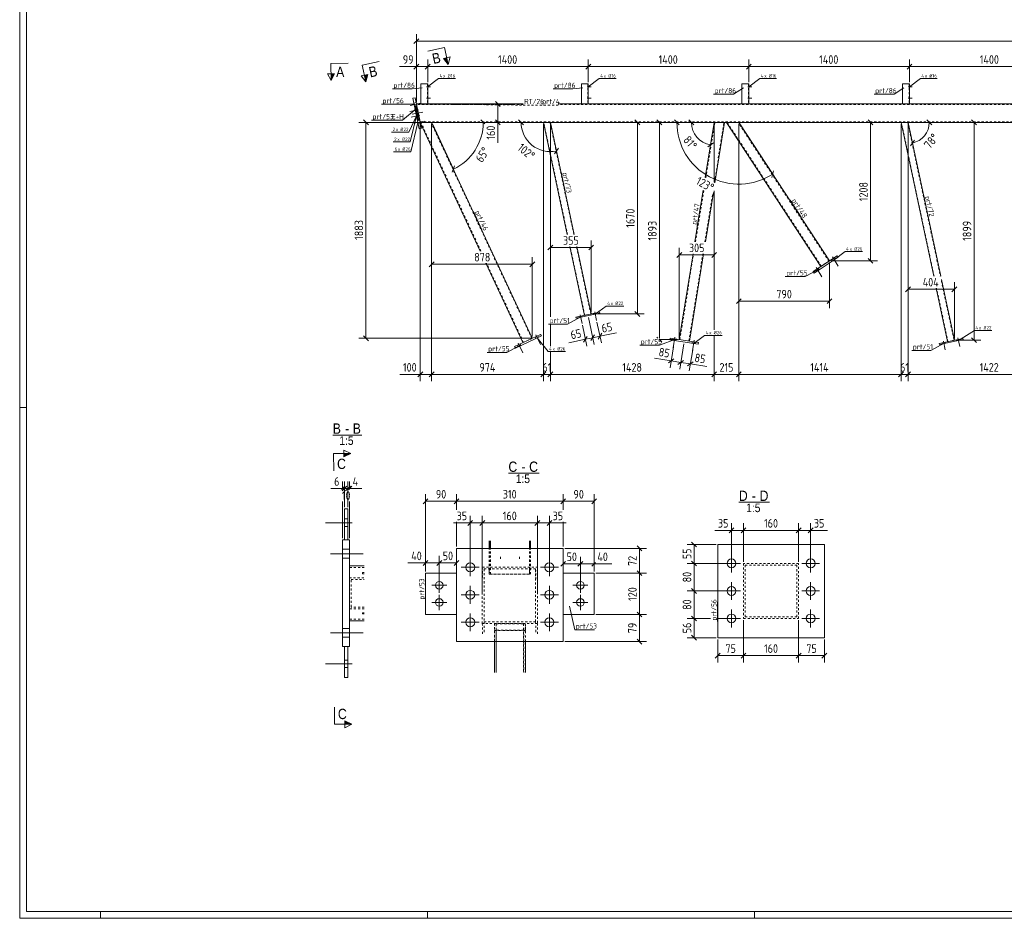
# Model space of a CAD drawing. Header units: millimetres. Extents: x 1 to 1188, y 1 to 840.
# Tile 1 of 6: x 1 to 573, y 1 to 523. Entities that reach past the tile are written whole.
import ezdxf

# ---------------------------------------------------------------- set-up
doc = ezdxf.new("R2010")
doc.units = ezdxf.units.MM
doc.header["$LTSCALE"] = 0.6
doc.linetypes.add('XKITLINE00', pattern=[0])
doc.linetypes.add('XKITLINE02', pattern=[4, 2, -2])
for name, color, linetype, lineweight in [('Bolt', 7, 'Continuous', 0), ('BoltMark', 3, 'Continuous', 0), ('DrawingSheet', 5, 'Continuous', 0), ('OtherObjectType', 1, 'Continuous', 0), ('Part', 2, 'Continuous', 0), ('PartMark', 3, 'Continuous', 0), ('Section', 6, 'Continuous', 0), ('Z-DIMENSIONS', 1, 'Continuous', 0)]:
    doc.layers.add(name, color=color, linetype=linetype, lineweight=lineweight)
doc.styles.add('ARIAL', font='ARIAL.TTF')
doc.styles.add('ISOCPEUR', font='ISOCPEUR.TTF')

msp = doc.modelspace()

# ---------------------------------------------------------------- hatches: boundary and pattern name
at = {"layer": 'Section'}
for points in [[(249.22, 501.23), (250.05, 497.32), (247.26, 500.82)], [(183.91, 491.93), (181.95, 487.91), (181.91, 491.91)], [(203.31, 491.47), (202.18, 487.15), (201.35, 491.06)], [(189.46, 271.16), (193.46, 271.17), (189.47, 269.16)], [(189.95, 115.79), (193.96, 113.81), (189.96, 113.79)]]:
    msp.add_hatch(color=6, dxfattribs=at).paths.add_polyline_path(points, flags=17)

# ---------------------------------------------------------------- linework, layer by layer
at = {"layer": 'Bolt', "color": 3, "linetype": 'XKITLINE00', "lineweight": 0}
for p, q in [((237.45, 484.32), (239.82, 484.32)), ((237.45, 484.32), (239.82, 484.32)), ((237.95, 484.85), (238.15, 484.85)), ((237.95, 484.85), (238.15, 484.85)), ((237.95, 483.79), (238.15, 483.79)), ((237.95, 483.79), (238.15, 483.79)), ((330.79, 484.32), (333.15, 484.32)), ((330.79, 484.32), (333.15, 484.32)), ((331.29, 484.85), (331.49, 484.85)), ((331.29, 484.85), (331.49, 484.85)), ((331.29, 483.79), (331.49, 483.79)), ((331.29, 483.79), (331.49, 483.79)), ((424.12, 484.32), (426.49, 484.32)), ((424.12, 484.32), (426.49, 484.32)), ((424.62, 484.85), (424.82, 484.85)), ((424.62, 484.85), (424.82, 484.85)), ((424.62, 483.79), (424.82, 483.79)), ((424.62, 483.79), (424.82, 483.79)), ((517.45, 484.32), (519.82, 484.32)), ((517.45, 484.32), (519.82, 484.32)), ((517.95, 484.85), (518.15, 484.85)), ((517.95, 484.85), (518.15, 484.85)), ((517.95, 483.79), (518.15, 483.79)), ((517.95, 483.79), (518.15, 483.79)), ((230.07, 474.88), (231.37, 475.15)), ((230.07, 474.88), (231.37, 475.15)), ((237.45, 477.65), (239.82, 477.65)), ((237.45, 477.65), (239.82, 477.65)), ((237.95, 478.19), (238.15, 478.19)), ((237.95, 478.19), (238.15, 478.19)), ((237.95, 477.12), (238.15, 477.12)), ((237.95, 477.12), (238.15, 477.12)), ((330.79, 477.65), (333.15, 477.65)), ((330.79, 477.65), (333.15, 477.65)), ((331.29, 478.19), (331.49, 478.19)), ((331.29, 478.19), (331.49, 478.19)), ((331.29, 477.12), (331.49, 477.12)), ((331.29, 477.12), (331.49, 477.12)), ((424.12, 477.65), (426.49, 477.65)), ((424.12, 477.65), (426.49, 477.65)), ((424.62, 478.19), (424.82, 478.19)), ((424.62, 478.19), (424.82, 478.19)), ((424.62, 477.12), (424.82, 477.12)), ((424.62, 477.12), (424.82, 477.12)), ((517.45, 477.65), (519.82, 477.65)), ((517.45, 477.65), (519.82, 477.65)), ((517.95, 478.19), (518.15, 478.19)), ((517.95, 478.19), (518.15, 478.19)), ((517.95, 477.12), (518.15, 477.12)), ((517.95, 477.12), (518.15, 477.12)), ((232.83, 471.02), (227.78, 469.94)), ((232.83, 471.02), (227.78, 469.94)), ((227.97, 473.54), (234.16, 474.86)), ((227.97, 473.54), (234.16, 474.86)), ((229.08, 468.33), (235.27, 469.64)), ((229.08, 468.33), (235.27, 469.64)), ((230.43, 473.18), (231.73, 473.46)), ((230.43, 473.18), (231.73, 473.46)), ((231.18, 469.66), (232.48, 469.94)), ((231.18, 469.66), (232.48, 469.94)), ((231.86, 471.56), (231.21, 471.42)), ((231.86, 471.56), (231.21, 471.42)), ((232.17, 470.12), (231.52, 469.99)), ((232.17, 470.12), (231.52, 469.99)), ((233.52, 467.75), (228.47, 466.68)), ((233.52, 467.75), (228.47, 466.68)), ((230.19, 463.11), (236.38, 464.43)), ((230.19, 463.11), (236.38, 464.43)), ((231.54, 467.96), (232.84, 468.24)), ((231.54, 467.96), (232.84, 468.24)), ((232.56, 468.3), (231.9, 468.16)), ((232.56, 468.3), (231.9, 468.16)), ((232.86, 466.86), (232.21, 466.73)), ((232.86, 466.86), (232.21, 466.73)), ((232.29, 464.44), (233.59, 464.72)), ((232.29, 464.44), (233.59, 464.72)), ((232.65, 462.75), (233.95, 463.02)), ((232.65, 462.75), (233.95, 463.02)), ((473.15, 384.11), (473.7, 383.27)), ((473.15, 384.11), (473.7, 383.27)), ((473.33, 385.42), (476.8, 380.12)), ((473.33, 385.42), (476.8, 380.12)), ((474.6, 385.06), (475.15, 384.22)), ((474.6, 385.06), (475.15, 384.22)), ((463.67, 377.91), (464.22, 377.07)), ((463.67, 377.91), (464.22, 377.07)), ((463.85, 379.22), (467.31, 373.92)), ((463.85, 379.22), (467.31, 373.92)), ((465.12, 378.85), (465.67, 378.02)), ((465.12, 378.85), (465.67, 378.02)), ((326.22, 350.83), (326.35, 350.18)), ((326.22, 350.83), (326.35, 350.18)), ((326.76, 351.8), (327.83, 346.75)), ((326.76, 351.8), (327.83, 346.75)), ((327.65, 351.14), (327.79, 350.49)), ((327.65, 351.14), (327.79, 350.49)), ((334.69, 352.64), (334.83, 351.98)), ((334.69, 352.64), (334.83, 351.98)), ((335.24, 353.6), (336.31, 348.55)), ((335.24, 353.6), (336.31, 348.55)), ((336.13, 352.94), (336.27, 352.29)), ((336.13, 352.94), (336.27, 352.29)), ((300.58, 338.91), (301.01, 338)), ((300.58, 338.91), (301.01, 338)), ((300.95, 340.18), (303.62, 334.44)), ((300.95, 340.18), (303.62, 334.44)), ((302.16, 339.64), (302.58, 338.74)), ((302.16, 339.64), (302.58, 338.74)), ((380.86, 338), (380.7, 337.02)), ((380.86, 338), (380.7, 337.02)), ((381.88, 338.85), (380.87, 332.6)), ((381.88, 338.85), (380.87, 332.6)), ((382.57, 337.73), (382.41, 336.74)), ((382.57, 337.73), (382.41, 336.74)), ((546.36, 338.35), (547.43, 333.29)), ((546.36, 338.35), (547.43, 333.29)), ((547.25, 337.68), (547.38, 337.03)), ((547.25, 337.68), (547.38, 337.03)), ((290.31, 334.12), (290.73, 333.22)), ((290.31, 334.12), (290.73, 333.22)), ((290.68, 335.39), (293.35, 329.65)), ((290.68, 335.39), (293.35, 329.65)), ((291.88, 334.85), (292.31, 333.95)), ((291.88, 334.85), (292.31, 333.95)), ((392.05, 336.2), (391.89, 335.22)), ((392.05, 336.2), (391.89, 335.22)), ((393.07, 337.05), (392.06, 330.8)), ((393.07, 337.05), (392.06, 330.8)), ((393.76, 335.93), (393.6, 334.94)), ((393.76, 335.93), (393.6, 334.94)), ((537.33, 335.58), (537.47, 334.93)), ((537.33, 335.58), (537.47, 334.93)), ((537.88, 336.55), (538.95, 331.49)), ((537.88, 336.55), (538.95, 331.49)), ((538.77, 335.88), (538.91, 335.23)), ((538.77, 335.88), (538.91, 335.23)), ((545.81, 337.38), (545.95, 336.73)), ((545.81, 337.38), (545.95, 336.73)), ((194.32, 230.92), (178.82, 230.92)), ((194.32, 230.92), (178.82, 230.92)), ((191.82, 233.12), (189.82, 233.12)), ((191.82, 233.12), (189.82, 233.12)), ((191.82, 228.72), (189.82, 228.72)), ((191.82, 228.72), (189.82, 228.72)), ((181.62, 212.92), (200.62, 212.92)), ((181.62, 212.92), (200.62, 212.92)), ((181.62, 212.92), (200.62, 212.92)), ((188.62, 215.52), (192.62, 215.52)), ((188.62, 215.52), (192.62, 215.52)), ((188.62, 215.52), (192.62, 215.52)), ((414.72, 202.07), (414.72, 212.47)), ((460.72, 202.07), (460.72, 212.47)), ((188.62, 210.32), (192.62, 210.32)), ((188.62, 210.32), (192.62, 210.32)), ((188.62, 210.32), (192.62, 210.32)), ((262.88, 199.84), (262.88, 210.24)), ((308.88, 199.84), (308.88, 210.24)), ((419.92, 207.27), (409.52, 207.27)), ((465.92, 207.27), (455.52, 207.27)), ((268.08, 205.04), (257.68, 205.04)), ((314.08, 205.04), (303.68, 205.04)), ((240.48, 194.59), (249.28, 194.59)), ((244.88, 198.99), (244.88, 190.19)), ((331.28, 194.59), (322.48, 194.59)), ((326.88, 190.19), (326.88, 198.99)), ((414.72, 186.07), (414.72, 196.47)), ((460.72, 186.07), (460.72, 196.47)), ((244.88, 188.99), (244.88, 180.19)), ((268.08, 189.04), (257.68, 189.04)), ((262.88, 183.84), (262.88, 194.24)), ((314.08, 189.04), (303.68, 189.04)), ((308.88, 183.84), (308.88, 194.24)), ((326.88, 180.19), (326.88, 188.99)), ((419.92, 191.27), (409.52, 191.27)), ((465.92, 191.27), (455.52, 191.27)), ((240.48, 184.59), (249.28, 184.59)), ((331.28, 184.59), (322.48, 184.59)), ((262.88, 167.84), (262.88, 178.24)), ((308.88, 167.84), (308.88, 178.24)), ((414.72, 170.07), (414.72, 180.47)), ((460.72, 170.07), (460.72, 180.47)), ((268.08, 173.04), (257.68, 173.04)), ((314.08, 173.04), (303.68, 173.04)), ((419.92, 175.27), (409.52, 175.27)), ((465.92, 175.27), (455.52, 175.27)), ((181.62, 166.92), (200.62, 166.92)), ((181.62, 166.92), (200.62, 166.92)), ((181.62, 166.92), (200.62, 166.92)), ((188.62, 169.52), (192.62, 169.52)), ((188.62, 169.52), (192.62, 169.52)), ((188.62, 169.52), (192.62, 169.52)), ((188.62, 164.32), (192.62, 164.32)), ((188.62, 164.32), (192.62, 164.32)), ((188.62, 164.32), (192.62, 164.32)), ((194.32, 148.92), (178.82, 148.92)), ((194.32, 148.92), (178.82, 148.92)), ((191.82, 151.12), (189.82, 151.12)), ((191.82, 151.12), (189.82, 151.12)), ((191.82, 146.72), (189.82, 146.72)), ((191.82, 146.72), (189.82, 146.72))]:
    msp.add_line(p, q, dxfattribs=at)
at = {"layer": 'Bolt', "color": 3, "linetype": 'XKITLINE02', "lineweight": 0}
for p, q in [((280.45, 211.18), (280.47, 209.71)), ((291.45, 211.18), (291.47, 209.71))]:
    msp.add_line(p, q, dxfattribs=at)
at = {"layer": 'Bolt', "color": 3, "linetype": 'XKITLINE00', "lineweight": 0}
for centre, radius in [((262.88, 205.04), 2.6), ((308.88, 205.04), 2.6), ((414.72, 207.27), 2.6), ((460.72, 207.27), 2.6), ((244.88, 194.59), 2.2), ((326.88, 194.59), 2.2), ((262.88, 189.04), 2.6), ((308.88, 189.04), 2.6), ((414.72, 191.27), 2.6), ((460.72, 191.27), 2.6), ((244.88, 184.59), 2.2), ((326.88, 184.59), 2.2), ((414.72, 175.27), 2.6), ((460.72, 175.27), 2.6), ((262.88, 173.04), 2.6), ((308.88, 173.04), 2.6)]:
    msp.add_circle(centre, radius, dxfattribs=at)
at = {"layer": 'BoltMark', "color": 4, "linetype": 'XKITLINE00', "lineweight": 0}
for p, q in [((238.12, 484.32), (244.48, 489.08)), ((244.48, 489.08), (254.27, 489.08)), ((331.45, 484.32), (337.82, 489.08)), ((337.82, 489.08), (347.61, 489.08)), ((424.79, 484.32), (431.15, 489.08)), ((431.15, 489.08), (440.94, 489.08)), ((518.12, 484.32), (524.48, 489.08)), ((524.48, 489.08), (534.28, 489.08)), ((231.67, 467.36), (227.17, 457.97)), ((231.67, 467.36), (228.04, 452.24)), ((232.47, 463.59), (228.33, 446.54)), ((217.2, 457.97), (227.17, 457.97)), ((218.08, 452.24), (228.04, 452.24)), ((218.36, 446.54), (228.33, 446.54)), ((474.42, 383.75), (480.79, 388.51)), ((480.79, 388.51), (490.92, 388.51)), ((335.55, 352.14), (341.91, 356.9)), ((341.91, 356.9), (352.05, 356.9)), ((301.79, 338.37), (308.16, 330.41)), ((392.75, 335.08), (399.11, 339.84)), ((399.11, 339.84), (409.25, 339.84)), ((546.67, 336.88), (555.89, 342.68)), ((555.89, 342.68), (566.03, 342.68)), ((308.16, 330.41), (318.29, 330.41))]:
    msp.add_line(p, q, dxfattribs=at)
at = {"layer": 'DrawingSheet', "color": 2, "linetype": 'XKITLINE00', "lineweight": 0}
for p, q in [((1, 840), (1, 1)), ((5, 298), (1, 298)), ((1, 1), (1188, 1)), ((48, 1), (48, 5)), ((238, 1), (238, 5)), ((428, 1), (428, 5))]:
    msp.add_line(p, q, dxfattribs=at)
at = {"layer": 'DrawingSheet', "color": 3, "linetype": 'XKITLINE00', "lineweight": 0}
for p, q in [((5, 836), (5, 5)), ((5, 5), (1184, 5))]:
    msp.add_line(p, q, dxfattribs=at)
at = {"layer": 'OtherObjectType', "color": 6, "linetype": 'XKITLINE00', "lineweight": 0}
for p, q in [((182.96, 281.92), (199.9, 281.92)), ((285.06, 259.73), (302.88, 259.73)), ((419.01, 242.84), (436.83, 242.84))]:
    msp.add_line(p, q, dxfattribs=at)
at = {"layer": 'Part', "color": 2, "linetype": 'XKITLINE00', "lineweight": 0}
for p, q in [((238.15, 485.99), (234.15, 485.99)), ((234.15, 485.99), (234.15, 474.32)), ((238.15, 474.32), (238.15, 485.99)), ((331.49, 485.99), (327.49, 485.99)), ((327.49, 485.99), (327.49, 474.32)), ((331.49, 474.32), (331.49, 485.99)), ((424.82, 485.99), (420.82, 485.99)), ((420.82, 485.99), (420.82, 474.32)), ((424.82, 474.32), (424.82, 485.99)), ((518.15, 485.99), (514.15, 485.99)), ((514.15, 485.99), (514.15, 474.32)), ((518.15, 474.32), (518.15, 485.99)), ((230.79, 477.89), (229.49, 477.62)), ((233.24, 459.95), (229.49, 477.62)), ((230.79, 477.89), (234.55, 460.23)), ((231.53, 473.12), (230.88, 472.99)), ((230.88, 472.99), (232.54, 465.16)), ((233.19, 465.3), (231.53, 473.12)), ((293.66, 474.32), (231.55, 474.32)), ((1012.51, 474.32), (314.06, 474.32)), ((232.54, 465.16), (233.19, 465.3)), ((233.82, 463.66), (1012.51, 463.66)), ((233.82, 463.66), (268.73, 388.78)), ((298.95, 338.15), (240.44, 463.66)), ((305.37, 463.66), (319.23, 398.47)), ((323.32, 398.47), (309.46, 463.66)), ((399.5, 431.58), (404.66, 463.66)), ((405.09, 428.56), (410.73, 463.66)), ((411.79, 463.66), (466.62, 379.84)), ((471.65, 383.12), (418.96, 463.66)), ((532.26, 374.22), (513.25, 463.66)), ((536.35, 374.22), (517.34, 463.66)), ((234.55, 460.23), (233.24, 459.95)), ((393.48, 394.2), (398.32, 424.26)), ((399.56, 394.2), (404.18, 422.94)), ((320.71, 391.47), (329.22, 351.47)), ((333.13, 352.3), (324.8, 391.47)), ((384.35, 337.44), (392.35, 387.2)), ((390.27, 336.49), (398.43, 387.2)), ((462.16, 376.92), (476.11, 386.04)), ((476.66, 385.21), (462.71, 376.08)), ((476.11, 386.04), (476.66, 385.21)), ((271.99, 381.78), (293.51, 335.62)), ((462.71, 376.08), (462.16, 376.92)), ((544.25, 337.05), (536.73, 372.4)), ((540.33, 336.22), (533.74, 367.22)), ((338.02, 353.34), (324.32, 350.43)), ((324.32, 350.43), (324.46, 349.78)), ((338.16, 352.69), (324.46, 349.78)), ((338.16, 352.69), (338.02, 353.34)), ((288.68, 333.36), (303.79, 340.4)), ((304.21, 339.5), (289.1, 332.46)), ((303.79, 340.4), (304.21, 339.5)), ((379.08, 338.29), (378.93, 337.3)), ((395.54, 335.64), (379.08, 338.29)), ((549.14, 338.09), (535.44, 335.18)), ((549.28, 337.43), (549.14, 338.09)), ((289.1, 332.46), (288.68, 333.36)), ((395.38, 334.65), (378.93, 337.3)), ((395.38, 334.65), (395.54, 335.64)), ((535.44, 335.18), (535.58, 334.52)), ((549.28, 337.43), (535.58, 334.52)), ((191.82, 238.92), (189.82, 238.92)), ((189.82, 238.92), (189.82, 220.92)), ((191.82, 238.92), (191.82, 220.92)), ((188.62, 220.92), (192.62, 220.92)), ((188.62, 158.92), (188.62, 220.92)), ((192.62, 220.92), (192.62, 158.92)), ((273.92, 216.04), (273.92, 220.39)), ((274.52, 216.04), (274.52, 220.39)), ((274.56, 216.04), (274.56, 220.39)), ((297.32, 216.04), (297.32, 220.39)), ((297.92, 216.04), (297.92, 220.39)), ((297.96, 216.04), (297.96, 220.39)), ((468.72, 218.27), (406.72, 218.27)), ((406.72, 218.27), (406.72, 164.09)), ((468.72, 164.09), (468.72, 218.27)), ((254.88, 161.86), (254.88, 216.04)), ((316.88, 216.04), (254.88, 216.04)), ((316.89, 216.04), (316.88, 216.04)), ((316.88, 216.04), (316.89, 216.04)), ((316.88, 161.86), (316.88, 216.04)), ((316.89, 201.59), (316.89, 216.04)), ((201.24, 205.92), (192.62, 205.92)), ((200.26, 201.92), (201.24, 201.92)), ((201.24, 201.32), (200.26, 201.32)), ((236.88, 201.59), (254.88, 201.59)), ((236.88, 177.59), (236.88, 201.59)), ((316.88, 201.59), (316.88, 177.59)), ((334.89, 201.59), (316.88, 201.59)), ((334.88, 177.59), (334.88, 201.59)), ((334.89, 201.59), (334.89, 177.59)), ((200.26, 178.52), (201.24, 178.52)), ((201.24, 177.92), (200.26, 177.92)), ((236.88, 177.59), (254.88, 177.59)), ((316.88, 177.59), (334.89, 177.59)), ((316.89, 161.86), (316.89, 177.59)), ((201.24, 173.92), (192.62, 173.92)), ((316.88, 161.86), (254.88, 161.86)), ((276.91, 143.88), (276.9, 161.86)), ((294.91, 143.88), (294.9, 161.86)), ((294.97, 143.88), (294.96, 161.86)), ((316.88, 161.86), (316.89, 161.86)), ((316.89, 161.86), (316.88, 161.86)), ((468.72, 164.09), (406.72, 164.09)), ((192.62, 158.92), (188.62, 158.92)), ((189.82, 140.92), (189.82, 158.92)), ((191.82, 140.92), (191.82, 158.92)), ((189.82, 140.92), (191.82, 140.92))]:
    msp.add_line(p, q, dxfattribs=at)
at = {"layer": 'Part', "color": 7, "linetype": 'XKITLINE02', "lineweight": 0}
for p, q in [((237.95, 485.99), (237.95, 474.32)), ((331.29, 485.99), (331.29, 474.32)), ((424.62, 485.99), (424.62, 474.32)), ((517.95, 485.99), (517.95, 474.32)), ((231.53, 473.12), (230.88, 472.99)), ((232.54, 465.16), (230.88, 472.99)), ((233.19, 465.3), (231.53, 473.12)), ((233.82, 463.66), (231.55, 474.32)), ((293.66, 473.99), (231.62, 473.99)), ((234.15, 474.32), (238.15, 474.32)), ((234.15, 474.32), (234.15, 474.32)), ((234.15, 474.32), (234.15, 474.32)), ((234.15, 474.32), (234.15, 474.32)), ((234.15, 474.32), (234.15, 474.32)), ((238.15, 474.32), (238.15, 474.32)), ((238.15, 474.32), (238.15, 474.32)), ((1012.51, 473.99), (314.06, 473.99)), ((327.49, 474.32), (331.49, 474.32)), ((327.49, 474.32), (327.49, 474.32)), ((327.49, 474.32), (327.49, 474.32)), ((327.49, 474.32), (327.49, 474.32)), ((327.49, 474.32), (327.49, 474.32)), ((331.49, 474.32), (331.49, 474.32)), ((331.49, 474.32), (331.49, 474.32)), ((420.82, 474.32), (424.82, 474.32)), ((420.82, 474.32), (420.82, 474.32)), ((420.82, 474.32), (420.82, 474.32)), ((420.82, 474.32), (420.82, 474.32)), ((420.82, 474.32), (420.82, 474.32)), ((424.82, 474.32), (424.82, 474.32)), ((424.82, 474.32), (424.82, 474.32)), ((514.15, 474.32), (518.15, 474.32)), ((514.15, 474.32), (514.15, 474.32)), ((514.15, 474.32), (514.15, 474.32)), ((514.15, 474.32), (514.15, 474.32)), ((514.15, 474.32), (514.15, 474.32)), ((518.15, 474.32), (518.15, 474.32)), ((518.15, 474.32), (518.15, 474.32)), ((233.19, 465.3), (232.54, 465.16)), ((1012.51, 463.99), (233.75, 463.99)), ((240.44, 463.66), (233.82, 463.66)), ((269.1, 388.78), (234.19, 463.66)), ((274.98, 388.78), (240.07, 463.66)), ((309.46, 463.66), (305.37, 463.66)), ((319.43, 398.47), (305.57, 463.66)), ((323.11, 398.47), (309.26, 463.66)), ((399.81, 431.41), (404.99, 463.66)), ((410.73, 463.66), (404.66, 463.66)), ((404.78, 428.73), (410.4, 463.66)), ((418.96, 463.66), (411.79, 463.66)), ((466.9, 380.02), (412.19, 463.66)), ((471.37, 382.94), (418.56, 463.66)), ((517.34, 463.66), (513.25, 463.66)), ((532.46, 374.22), (513.45, 463.66)), ((517.13, 463.66), (536.14, 374.22)), ((393.82, 394.2), (398.63, 424.09)), ((399.22, 394.2), (403.7, 422.05)), ((329.41, 351.51), (320.92, 391.47)), ((332.93, 352.26), (324.6, 391.47)), ((298.65, 338.01), (275.21, 388.29)), ((384.68, 337.39), (392.69, 387.2)), ((389.94, 336.54), (398.09, 387.2)), ((293.82, 335.76), (272.36, 381.78)), ((466.62, 379.84), (471.65, 383.12)), ((540.53, 336.26), (533.95, 367.22)), ((536.73, 371.44), (544.05, 337.01)), ((329.22, 351.47), (333.13, 352.3)), ((293.51, 335.62), (298.95, 338.15)), ((390.27, 336.49), (384.35, 337.44)), ((544.25, 337.05), (540.33, 336.22)), ((191.82, 220.92), (189.82, 220.92)), ((273.95, 200.96), (273.96, 220.39)), ((297.35, 201.09), (297.36, 220.39)), ((254.89, 216.04), (254.88, 216.04)), ((254.89, 161.86), (254.89, 216.04)), ((273.91, 203.46), (273.92, 216.04)), ((274.51, 203.46), (274.52, 216.04)), ((274.55, 201.09), (274.56, 216.04)), ((297.31, 203.46), (297.32, 216.04)), ((297.91, 203.46), (297.92, 216.04)), ((297.95, 200.96), (297.96, 216.04)), ((453.72, 207.27), (421.72, 207.27)), ((421.72, 207.27), (421.72, 175.27)), ((422.72, 176.27), (422.72, 206.27)), ((422.72, 206.27), (452.72, 206.27)), ((452.72, 206.27), (452.72, 176.27)), ((453.72, 175.27), (453.72, 207.27)), ((192.62, 173.92), (192.62, 205.92)), ((201.24, 204.92), (192.62, 204.92)), ((200.26, 201.92), (200.26, 201.92)), ((200.26, 201.32), (200.26, 201.92)), ((200.26, 201.92), (200.26, 201.92)), ((200.26, 201.32), (200.26, 201.32)), ((236.89, 177.59), (236.89, 201.59)), ((254.88, 177.59), (254.88, 201.59)), ((254.89, 201.59), (254.88, 201.59)), ((254.88, 201.59), (254.88, 201.59)), ((254.89, 177.59), (254.89, 201.59)), ((269.89, 205.09), (301.89, 205.09)), ((269.89, 172.38), (269.89, 205.09)), ((269.89, 205.09), (269.99, 198.33)), ((300.89, 204.07), (270.89, 204.07)), ((270.89, 204.07), (270.99, 197.31)), ((270.89, 204.07), (270.89, 173.4)), ((274.51, 203.46), (273.91, 203.46)), ((273.91, 203.46), (273.95, 200.96)), ((273.95, 200.96), (297.95, 200.96)), ((274.55, 201.09), (274.51, 203.46)), ((297.35, 201.09), (274.55, 201.09)), ((297.91, 203.46), (297.31, 203.46)), ((297.31, 203.46), (297.35, 201.09)), ((297.95, 200.96), (297.91, 203.46)), ((300.89, 173.4), (300.89, 204.07)), ((300.89, 204.07), (300.99, 197.29)), ((301.89, 205.09), (301.99, 198.31)), ((301.89, 205.09), (301.89, 172.38)), ((316.89, 177.59), (316.89, 201.59)), ((316.89, 177.59), (316.89, 201.59)), ((192.63, 180.92), (192.63, 198.92)), ((192.63, 198.92), (201.24, 198.92)), ((193.71, 181.92), (193.71, 197.92)), ((193.71, 197.92), (201.24, 197.92)), ((201.24, 180.92), (192.63, 180.92)), ((201.24, 181.92), (193.71, 181.92)), ((200.26, 178.52), (200.26, 178.52)), ((200.26, 177.92), (200.26, 178.52)), ((200.26, 178.52), (200.26, 178.52)), ((200.26, 177.92), (200.26, 177.92)), ((254.89, 177.59), (254.88, 177.59)), ((254.88, 177.59), (254.88, 177.59)), ((201.24, 174.92), (192.62, 174.92)), ((301.89, 172.38), (269.89, 172.38)), ((269.89, 172.38), (269.99, 165.61)), ((270.89, 173.4), (270.99, 166.64)), ((270.89, 173.4), (300.89, 173.4)), ((276.89, 172.38), (276.95, 168.25)), ((294.89, 172.38), (276.89, 172.38)), ((276.9, 161.86), (276.89, 172.38)), ((277.95, 168.48), (277.89, 172.15)), ((277.89, 172.15), (277.91, 143.88)), ((277.89, 172.15), (293.89, 172.15)), ((293.89, 172.15), (293.91, 143.88)), ((293.89, 172.15), (293.95, 168.48)), ((294.95, 168.25), (294.89, 172.38)), ((294.9, 161.86), (294.89, 172.38)), ((300.89, 173.4), (300.99, 166.62)), ((301.89, 172.38), (301.99, 165.59)), ((421.72, 175.27), (453.72, 175.27)), ((452.72, 176.27), (422.72, 176.27)), ((276.95, 168.25), (276.97, 143.88)), ((276.95, 168.25), (294.95, 168.25)), ((293.95, 168.48), (277.95, 168.48)), ((277.95, 168.48), (277.97, 143.88)), ((293.95, 168.48), (293.97, 143.88)), ((294.96, 161.86), (294.95, 168.25)), ((254.88, 161.86), (254.89, 161.86)), ((189.82, 158.92), (191.82, 158.92))]:
    msp.add_line(p, q, dxfattribs=at)
at = {"layer": 'PartMark', "color": 7, "linetype": 'XKITLINE00', "lineweight": 0}
for p, q in [((217.66, 483.09), (229.18, 483.09)), ((234.97, 483.63), (229.18, 483.09)), ((311, 483.09), (322.51, 483.09)), ((328.31, 483.63), (322.51, 483.09)), ((421.64, 483.63), (415.84, 479.98)), ((514.97, 483.63), (509.18, 479.98)), ((404.33, 479.98), (415.84, 479.98)), ((497.67, 479.98), (509.18, 479.98)), ((211.31, 474.14), (222.82, 474.14)), ((230.55, 474.17), (222.82, 474.14)), ((231.37, 471.47), (223.58, 464.87)), ((205.5, 464.87), (223.58, 464.87)), ((315.73, 434.65), (318.12, 423.39)), ((448.73, 418.34), (455.17, 408.49)), ((526.52, 420.94), (528.91, 409.68)), ((394.85, 403.31), (396.72, 414.94)), ((264.69, 411.88), (269.66, 401.21)), ((465.25, 378.21), (457.52, 374.04)), ((446.01, 374.04), (457.52, 374.04)), ((327.16, 350.52), (319.43, 346.35)), ((308.43, 346.35), (319.43, 346.35)), ((291.96, 334.14), (284.23, 329.97)), ((361.38, 334.07), (372.89, 334.07)), ((382.33, 337.53), (372.89, 334.07)), ((538.28, 335.27), (530.55, 331.1)), ((272.72, 329.97), (284.23, 329.97)), ((519.55, 331.1), (530.55, 331.1)), ((236.78, 185.67), (236.78, 197.19)), ((406.62, 173.49), (406.62, 185)), ((320.54, 182.44), (323.65, 168.75)), ((323.65, 168.75), (335.16, 168.75))]:
    msp.add_line(p, q, dxfattribs=at)
at = {"layer": 'PartMark', "color": 7, "linetype": 'XKITLINE02', "lineweight": 0}
for p, q in [((231.55, 474.32), (293.66, 473.69)), ((293.66, 473.69), (314.06, 473.69))]:
    msp.add_line(p, q, dxfattribs=at)
at = {"layer": 'Section', "color": 6, "linetype": 'XKITLINE00', "lineweight": 0}
for p, q in [((247.97, 507.1), (238.19, 505.02)), ((247.97, 507.1), (250.05, 497.32)), ((181.85, 497.91), (191.85, 498.01)), ((181.85, 497.91), (181.95, 487.91)), ((200.1, 496.93), (209.88, 499.01)), ((247.26, 500.82), (251.17, 501.65)), ((250.05, 497.32), (247.26, 500.82)), ((251.17, 501.65), (250.05, 497.32)), ((200.1, 496.93), (202.18, 487.15)), ((183.91, 491.93), (179.91, 491.89)), ((181.95, 487.91), (179.91, 491.89)), ((181.95, 487.91), (183.91, 491.93)), ((203.31, 491.47), (199.39, 490.64)), ((202.18, 487.15), (199.39, 490.64)), ((202.18, 487.15), (203.31, 491.47)), ((183.46, 271.14), (193.46, 271.17)), ((183.46, 271.14), (183.5, 261.14)), ((189.47, 269.16), (189.46, 273.16)), ((189.46, 273.16), (193.46, 271.17)), ((193.46, 271.17), (189.47, 269.16)), ((183.96, 113.78), (183.93, 123.78)), ((193.96, 113.81), (189.95, 115.79)), ((189.95, 115.79), (189.97, 111.79)), ((183.96, 113.78), (193.96, 113.81)), ((193.96, 113.81), (189.97, 111.79))]:
    msp.add_line(p, q, dxfattribs=at)
at = {"layer": 'Z-DIMENSIONS', "color": 7, "linetype": 'XKITLINE00', "lineweight": 0}
for p, q in [((232.96, 512.25), (230.14, 509.42)), ((231.55, 475.32), (231.55, 514.93)), ((231.55, 510.83), (1012.51, 510.83)), ((231.55, 475.32), (231.55, 500.16)), ((238.15, 486.99), (238.15, 500.16)), ((238.15, 486.99), (238.15, 500.16)), ((331.49, 486.99), (331.49, 500.16)), ((331.49, 486.99), (331.49, 500.16)), ((424.82, 486.99), (424.82, 500.16)), ((424.82, 486.99), (424.82, 500.16)), ((518.15, 486.99), (518.15, 500.16)), ((518.15, 486.99), (518.15, 500.16)), ((231.55, 496.06), (221.78, 496.06)), ((231.55, 496.06), (221.78, 496.06)), ((232.96, 497.48), (230.14, 494.65)), ((231.55, 496.06), (238.15, 496.06)), ((239.57, 497.48), (236.74, 494.65)), ((239.57, 497.48), (236.74, 494.65)), ((238.15, 496.06), (331.49, 496.06)), ((332.9, 497.48), (330.07, 494.65)), ((332.9, 497.48), (330.07, 494.65)), ((331.49, 496.06), (424.82, 496.06)), ((426.23, 497.48), (423.41, 494.65)), ((426.23, 497.48), (423.41, 494.65)), ((424.82, 496.06), (518.15, 496.06)), ((519.57, 497.48), (516.74, 494.65)), ((519.57, 497.48), (516.74, 494.65)), ((518.15, 496.06), (611.49, 496.06)), ((277.53, 475.74), (280.35, 472.91)), ((253.94, 474.32), (282.94, 474.32)), ((278.94, 463.66), (278.94, 474.32)), ((286.01, 463.66), (198.15, 463.66)), ((200.83, 465.07), (203.66, 462.24)), ((202.25, 338.15), (202.25, 463.66)), ((270.43, 463.66), (240.44, 463.66)), ((253.11, 436.48), (240.44, 463.66)), ((260.78, 463.66), (282.94, 463.66)), ((271.34, 462.74), (269.01, 465.07)), ((277.53, 465.07), (280.35, 462.24)), ((278.94, 463.66), (278.94, 451.74)), ((278.94, 463.66), (278.94, 451.74)), ((291, 465.07), (293.83, 462.24)), ((292.41, 463.66), (309.46, 463.66)), ((313, 446.98), (309.46, 463.66)), ((355.88, 463.66), (364.03, 463.66)), ((358.61, 465.07), (361.44, 462.24)), ((360.03, 352.3), (360.03, 463.66)), ((383.35, 463.66), (368.71, 463.66)), ((371.4, 465.07), (374.23, 462.24)), ((372.81, 338.27), (372.81, 463.66)), ((381.57, 465.07), (384.4, 462.24)), ((382.99, 463.66), (418.96, 463.66)), ((389.97, 465.07), (392.79, 462.24)), ((403.66, 463.66), (391.38, 463.66)), ((391.38, 463.66), (404.66, 463.66)), ((402.55, 450.55), (404.66, 463.66)), ((438.65, 433.55), (418.96, 463.66)), ((472.65, 463.66), (499.52, 463.66)), ((494.11, 465.07), (496.94, 462.24)), ((495.52, 383.12), (495.52, 463.66)), ((529.66, 463.66), (517.34, 463.66)), ((519.9, 451.6), (517.34, 463.66)), ((531.07, 462.24), (528.25, 465.07)), ((545.25, 463.66), (559.72, 463.66)), ((554.31, 465.07), (557.14, 462.24)), ((555.72, 337.05), (555.72, 463.66)), ((233.8, 462.73), (233.8, 313.14)), ((240.44, 462.66), (240.44, 313.14)), ((240.44, 462.66), (240.44, 313.14)), ((240.44, 462.66), (240.44, 377.18)), ((240.86, 462.75), (253.11, 436.48)), ((305.37, 462.66), (305.37, 324.74)), ((305.37, 462.66), (305.37, 313.14)), ((309.46, 462.66), (309.46, 350.55)), ((309.46, 462.66), (309.46, 350.55)), ((309.46, 462.66), (309.46, 386.87)), ((309.67, 462.68), (313, 446.98)), ((404.66, 462.66), (404.66, 428.79)), ((404.66, 462.66), (404.66, 428.79)), ((404.66, 462.66), (404.66, 428.79)), ((418.96, 462.66), (418.96, 313.14)), ((418.96, 462.66), (418.96, 313.14)), ((418.96, 462.66), (418.96, 355.7)), ((419.51, 462.82), (438.65, 433.55)), ((513.25, 462.66), (513.25, 324.74)), ((513.25, 462.66), (513.25, 313.14)), ((517.34, 462.66), (517.34, 313.14)), ((517.34, 462.66), (517.34, 324.74)), ((517.34, 462.66), (517.34, 362.62)), ((517.54, 462.68), (519.9, 451.6)), ((518.81, 449.92), (520.99, 453.28)), ((311.91, 445.3), (314.09, 448.66)), ((400.93, 449.38), (404.17, 451.72)), ((252.43, 434.6), (253.8, 438.36)), ((438.24, 431.6), (439.06, 435.51)), ((404.66, 423.81), (404.66, 343.04)), ((404.66, 423.81), (404.66, 343.04)), ((404.66, 423.81), (404.66, 382.6)), ((333.13, 353.3), (333.13, 394.97)), ((310.87, 392.28), (308.05, 389.46)), ((309.46, 390.87), (333.13, 390.87)), ((334.54, 392.28), (331.71, 389.46)), ((384.35, 338.44), (384.35, 390.7)), ((298.95, 339.15), (298.95, 385.28)), ((385.76, 388.01), (382.94, 385.18)), ((384.35, 386.6), (404.66, 386.6)), ((406.07, 388.01), (403.24, 385.18)), ((494.11, 384.54), (496.94, 381.71)), ((241.85, 382.59), (239.02, 379.76)), ((240.44, 381.18), (298.95, 381.18)), ((300.37, 382.59), (297.54, 379.76)), ((471.65, 382.12), (471.65, 355.7)), ((472.65, 383.12), (499.52, 383.12)), ((518.75, 368.03), (515.92, 365.2)), ((517.34, 366.62), (544.25, 366.62)), ((545.66, 368.03), (542.83, 365.2)), ((544.25, 338.05), (544.25, 370.72)), ((420.37, 361.11), (417.55, 358.28)), ((473.06, 361.11), (470.23, 358.28)), ((418.96, 359.7), (471.65, 359.7)), ((331.52, 350.26), (334.86, 334.53)), ((331.52, 350.26), (334.86, 334.53)), ((334.13, 352.3), (364.03, 352.3)), ((358.61, 353.72), (361.44, 350.89)), ((309.46, 346.35), (309.46, 333.61)), ((309.46, 346.35), (309.46, 333.61)), ((328.04, 345.77), (330.62, 333.63)), ((336.52, 347.57), (339.1, 335.43)), ((297.95, 338.15), (198.15, 338.15)), ((200.83, 339.56), (203.66, 336.74)), ((330.88, 339.22), (328.7, 335.87)), ((329.79, 337.54), (334.03, 338.45)), ((335.12, 340.12), (332.94, 336.77)), ((335.12, 340.12), (332.94, 336.77)), ((334.03, 338.45), (338.27, 339.35)), ((339.36, 341.02), (337.18, 337.67)), ((338.27, 339.35), (347.82, 341.38)), ((338.27, 339.35), (347.82, 341.38)), ((371.4, 338.86), (371.99, 338.27)), ((404.66, 339.84), (404.66, 313.14)), ((404.66, 339.84), (404.66, 313.14)), ((554.31, 338.46), (557.14, 335.63)), ((329.79, 337.54), (320.24, 335.51)), ((329.79, 337.54), (320.24, 335.51)), ((383.35, 337.44), (372.89, 337.44)), ((372.89, 337.36), (374.23, 336.03)), ((380.98, 333.26), (379.01, 321.06)), ((386.99, 334.99), (384.61, 320.16)), ((386.99, 334.99), (384.61, 320.16)), ((545.25, 337.05), (559.72, 337.05)), ((309.46, 330.41), (309.46, 313.14)), ((309.46, 330.41), (309.46, 324.74)), ((379.65, 325.01), (370.01, 326.56)), ((379.65, 325.01), (370.01, 326.56)), ((392.16, 331.46), (390.2, 319.26)), ((381.27, 326.18), (378.03, 323.84)), ((379.65, 325.01), (385.24, 324.11)), ((386.86, 325.28), (383.62, 322.94)), ((386.86, 325.28), (383.62, 322.94)), ((385.24, 324.11), (390.84, 323.21)), ((392.46, 324.38), (389.22, 322.04)), ((390.84, 323.21), (400.48, 321.66)), ((390.84, 323.21), (400.48, 321.66)), ((233.8, 317.14), (221.89, 317.14)), ((233.8, 317.14), (221.89, 317.14)), ((235.22, 318.55), (232.39, 315.72)), ((233.8, 317.14), (240.44, 317.14)), ((241.85, 318.55), (239.02, 315.72)), ((241.85, 318.55), (239.02, 315.72)), ((240.44, 317.14), (305.37, 317.14)), ((306.78, 318.55), (303.96, 315.72)), ((305.97, 317.74), (303.96, 315.72)), ((305.37, 317.74), (305.37, 313.14)), ((305.37, 317.14), (309.46, 317.14)), ((310.87, 318.55), (308.05, 315.72)), ((310.06, 317.74), (308.05, 315.72)), ((309.46, 317.74), (309.46, 313.14)), ((309.46, 317.14), (404.66, 317.14)), ((406.07, 318.55), (403.24, 315.72)), ((406.07, 318.55), (403.24, 315.72)), ((404.66, 317.14), (418.96, 317.14)), ((420.37, 318.55), (417.55, 315.72)), ((420.37, 318.55), (417.55, 315.72)), ((418.96, 317.14), (513.25, 317.14)), ((514.66, 318.55), (511.83, 315.72)), ((513.85, 317.74), (511.83, 315.72)), ((513.25, 317.74), (513.25, 313.14)), ((513.25, 317.14), (517.34, 317.14)), ((518.75, 318.55), (515.92, 315.72)), ((517.94, 317.74), (515.92, 315.72)), ((517.34, 317.74), (517.34, 313.14)), ((517.34, 317.14), (612.1, 317.14)), ((190.04, 252.22), (188.02, 250.2)), ((191.23, 252.22), (188.4, 249.39)), ((188.62, 250.2), (188.62, 254.9)), ((191.23, 252.22), (189.22, 250.2)), ((189.82, 250.2), (189.82, 254.9)), ((189.82, 239.92), (189.82, 254.8)), ((193.23, 252.22), (190.4, 249.39)), ((193.23, 252.22), (191.22, 250.2)), ((191.82, 250.2), (191.82, 254.9)), ((191.82, 239.92), (191.82, 254.8)), ((194.04, 252.22), (192.02, 250.2)), ((192.62, 250.2), (192.62, 254.9)), ((188.62, 250.8), (181.87, 250.8)), ((188.62, 250.8), (181.87, 250.8)), ((187.24, 249.42), (187.21, 249.39)), ((188.62, 250.8), (189.82, 250.8)), ((189.82, 250.8), (191.82, 250.8)), ((191.82, 250.8), (192.62, 250.8)), ((192.62, 250.8), (199.81, 250.8)), ((192.62, 250.8), (199.81, 250.8)), ((236.88, 202.59), (236.88, 247.48)), ((254.88, 238.4), (254.88, 247.48)), ((254.88, 238.4), (254.88, 247.48)), ((316.88, 238.4), (316.88, 247.48)), ((316.88, 238.4), (316.88, 247.48)), ((316.88, 238.4), (316.88, 247.48)), ((334.88, 202.59), (334.88, 247.48)), ((334.88, 202.59), (334.88, 247.48)), ((188.62, 221.92), (188.62, 243.2)), ((189.82, 239.92), (189.82, 243.2)), ((191.82, 239.92), (191.82, 243.2)), ((192.62, 221.92), (192.62, 243.2)), ((238.3, 244.8), (235.47, 241.97)), ((236.88, 243.38), (254.88, 243.38)), ((256.29, 244.8), (253.46, 241.97)), ((256.29, 244.8), (253.46, 241.97)), ((254.88, 243.38), (316.88, 243.38)), ((318.29, 244.8), (315.46, 241.97)), ((318.29, 244.8), (315.46, 241.97)), ((318.3, 244.8), (315.47, 241.97)), ((316.88, 243.38), (334.88, 243.38)), ((316.88, 243.38), (334.88, 243.38)), ((336.3, 244.8), (333.47, 241.97)), ((336.3, 244.8), (333.47, 241.97)), ((262.85, 206.04), (262.85, 234.9)), ((269.88, 190.44), (269.88, 234.9)), ((269.88, 190.44), (269.88, 234.9)), ((301.88, 190.44), (301.88, 234.9)), ((301.88, 190.44), (301.88, 234.9)), ((308.9, 206.04), (308.9, 234.9)), ((262.85, 230.8), (253.09, 230.8)), ((262.85, 230.8), (253.09, 230.8)), ((254.88, 217.04), (254.88, 231.4)), ((254.88, 217.04), (254.88, 231.4)), ((264.27, 232.21), (261.44, 229.39)), ((262.85, 230.8), (269.88, 230.8)), ((271.29, 232.21), (268.47, 229.39)), ((271.29, 232.21), (268.47, 229.39)), ((269.88, 230.8), (301.88, 230.8)), ((303.29, 232.21), (300.47, 229.39)), ((303.29, 232.21), (300.47, 229.39)), ((301.88, 230.8), (308.9, 230.8)), ((310.32, 232.21), (307.49, 229.39)), ((308.9, 230.8), (318.67, 230.8)), ((308.9, 230.8), (318.67, 230.8)), ((316.88, 217.04), (316.88, 231.4)), ((316.88, 217.04), (316.88, 231.4)), ((316.88, 217.04), (316.88, 231.4)), ((414.72, 208.27), (414.72, 230.59)), ((421.72, 208.27), (421.72, 230.59)), ((421.72, 208.27), (421.72, 230.59)), ((453.72, 208.27), (453.72, 230.59)), ((453.72, 208.27), (453.72, 230.59)), ((460.72, 208.27), (460.72, 230.59)), ((414.72, 226.49), (404.95, 226.49)), ((414.72, 226.49), (404.95, 226.49)), ((416.13, 227.9), (413.3, 225.07)), ((414.72, 226.49), (421.72, 226.49)), ((423.13, 227.9), (420.3, 225.07)), ((423.13, 227.9), (420.3, 225.07)), ((421.72, 226.49), (453.72, 226.49)), ((455.13, 227.9), (452.3, 225.07)), ((455.13, 227.9), (452.3, 225.07)), ((453.72, 226.49), (460.72, 226.49)), ((462.13, 227.9), (459.3, 225.07)), ((460.72, 226.49), (470.48, 226.49)), ((460.72, 226.49), (470.48, 226.49)), ((405.72, 218.27), (388.86, 218.27)), ((391.55, 219.68), (394.37, 216.86)), ((392.96, 207.27), (392.96, 218.27)), ((317.88, 216.04), (365.25, 216.04)), ((359.83, 217.45), (362.66, 214.62)), ((361.25, 201.59), (361.25, 216.04)), ((236.89, 207.56), (226.69, 207.56)), ((236.89, 207.56), (226.69, 207.56)), ((238.3, 208.97), (235.47, 206.14)), ((236.89, 202.59), (236.89, 211.66)), ((236.89, 207.56), (244.89, 207.56)), ((246.3, 208.97), (243.47, 206.14)), ((245.88, 208.55), (243.47, 206.14)), ((244.89, 195.59), (244.89, 211.66)), ((244.89, 195.59), (244.89, 211.66)), ((244.89, 207.56), (254.88, 207.56)), ((256.29, 208.97), (253.47, 206.14)), ((254.88, 202.59), (254.88, 211.66)), ((318.29, 208.44), (315.46, 205.61)), ((316.88, 202.59), (316.88, 211.13)), ((316.88, 207.03), (326.88, 207.03)), ((328.3, 208.44), (325.47, 205.61)), ((328.3, 208.44), (325.47, 205.61)), ((328.3, 208.44), (325.47, 205.61)), ((326.88, 195.59), (326.88, 211.13)), ((326.88, 195.59), (326.88, 211.13)), ((326.88, 207.03), (334.88, 207.03)), ((326.89, 195.59), (326.89, 211.13)), ((326.89, 207.03), (334.88, 207.03)), ((335.76, 207.9), (333.47, 205.61)), ((335.76, 207.9), (333.47, 205.61)), ((334.88, 202.59), (334.88, 211.13)), ((334.88, 202.59), (334.88, 211.13)), ((334.88, 207.03), (345.08, 207.03)), ((334.88, 207.03), (345.08, 207.03)), ((334.88, 207.03), (345.08, 207.03)), ((334.88, 207.03), (345.08, 207.03)), ((413.72, 207.27), (388.86, 207.27)), ((413.72, 207.27), (388.86, 207.27)), ((391.55, 208.68), (394.37, 205.86)), ((391.55, 208.68), (394.37, 205.86)), ((392.96, 191.27), (392.96, 207.27)), ((335.88, 201.59), (365.25, 201.59)), ((335.88, 201.59), (365.25, 201.59)), ((359.83, 203), (362.66, 200.17)), ((359.83, 203), (362.66, 200.17)), ((361.25, 177.59), (361.25, 201.59)), ((413.72, 191.27), (388.86, 191.27)), ((413.72, 191.27), (388.86, 191.27)), ((391.55, 192.68), (394.37, 189.86)), ((391.55, 192.68), (394.37, 189.86)), ((392.96, 175.27), (392.96, 191.27)), ((335.88, 177.59), (365.25, 177.59)), ((335.88, 177.59), (365.25, 177.59)), ((359.83, 179), (362.66, 176.17)), ((359.83, 179), (362.66, 176.17)), ((361.25, 161.86), (361.25, 177.59)), ((402.42, 175.27), (388.86, 175.27)), ((402.42, 175.27), (388.86, 175.27)), ((391.55, 176.68), (394.37, 173.86)), ((391.55, 176.68), (394.37, 173.86)), ((392.96, 164.09), (392.96, 175.27)), ((413.72, 175.27), (406.62, 175.27)), ((413.72, 175.27), (406.62, 175.27)), ((421.72, 174.27), (421.72, 149.67)), ((421.72, 174.27), (421.72, 149.67)), ((453.72, 174.27), (453.72, 149.67)), ((453.72, 174.27), (453.72, 149.67)), ((317.88, 161.86), (365.25, 161.86)), ((359.83, 163.27), (362.66, 160.44)), ((405.72, 164.09), (388.86, 164.09)), ((391.55, 165.51), (394.37, 162.68)), ((406.72, 163.09), (406.72, 149.67)), ((468.72, 163.09), (468.72, 149.67)), ((408.13, 155.08), (405.3, 152.25)), ((423.13, 155.08), (420.3, 152.25)), ((423.13, 155.08), (420.3, 152.25)), ((455.13, 155.08), (452.3, 152.25)), ((455.13, 155.08), (452.3, 152.25)), ((470.13, 155.08), (467.3, 152.25)), ((406.72, 153.67), (421.72, 153.67)), ((421.72, 153.67), (453.72, 153.67)), ((453.72, 153.67), (468.72, 153.67))]:
    msp.add_line(p, q, dxfattribs=at)
for centre, radius, start, end in [((240.44, 463.66), 29.99, 294.9959, 360), ((309.46, 463.66), 17.05, 180, 281.9996), ((418.96, 463.66), 35.97, 180, 303.1936), ((404.66, 463.66), 13.28, 180, 260.8603), ((517.34, 463.66), 12.32, 281.9996, 360)]:
    msp.add_arc(centre, radius, start, end, dxfattribs=at)
at = {"layer": 'Z-DIMENSIONS', "color": 3}
for p in [(231.55, 510.83), (231.55, 496.06), (238.15, 496.06), (238.15, 496.06), (331.49, 496.06), (331.49, 496.06), (424.82, 496.06), (424.82, 496.06), (518.15, 496.06), (518.15, 496.06), (278.94, 474.32), (202.25, 463.66), (278.94, 463.66), (360.03, 463.66), (372.81, 463.66), (495.52, 463.66), (555.72, 463.66), (309.46, 390.87), (333.13, 390.87), (384.35, 386.6), (404.66, 386.6), (240.44, 381.18), (298.95, 381.18), (495.52, 383.12), (517.34, 366.62), (544.25, 366.62), (418.96, 359.7), (471.65, 359.7), (360.03, 352.3), (202.25, 338.15), (334.03, 338.45), (334.03, 338.45), (338.27, 339.35), (329.79, 337.54), (372.81, 337.44), (555.72, 337.05), (379.65, 325.01), (385.24, 324.11), (385.24, 324.11), (390.84, 323.21), (233.8, 317.14), (240.44, 317.14), (240.44, 317.14), (305.37, 317.14), (305.37, 317.14), (309.46, 317.14), (309.46, 317.14), (404.66, 317.14), (404.66, 317.14), (418.96, 317.14), (418.96, 317.14), (513.25, 317.14), (513.25, 317.14), (517.34, 317.14), (517.34, 317.14), (188.62, 250.8), (189.82, 250.8), (189.82, 250.8), (191.82, 250.8), (191.82, 250.8), (192.62, 250.8), (236.88, 243.38), (254.88, 243.38), (254.88, 243.38), (316.88, 243.38), (316.88, 243.38), (316.88, 243.38), (334.88, 243.38), (334.88, 243.38), (262.85, 230.8), (269.88, 230.8), (269.88, 230.8), (301.88, 230.8), (301.88, 230.8), (308.9, 230.8), (414.72, 226.49), (421.72, 226.49), (421.72, 226.49), (453.72, 226.49), (453.72, 226.49), (460.72, 226.49), (392.96, 218.27), (361.25, 216.04), (236.89, 207.56), (244.89, 207.56), (244.89, 207.56), (254.88, 207.56), (316.88, 207.03), (326.88, 207.03), (326.88, 207.03), (326.89, 207.03), (334.88, 207.03), (334.88, 207.03), (392.96, 207.27), (392.96, 207.27), (361.25, 201.59), (361.25, 201.59), (392.96, 191.27), (392.96, 191.27), (361.25, 177.59), (361.25, 177.59), (392.96, 175.27), (392.96, 175.27), (361.25, 161.86), (392.96, 164.09), (406.72, 153.67), (421.72, 153.67), (421.72, 153.67), (453.72, 153.67), (453.72, 153.67), (468.72, 153.67)]:
    msp.add_point(p, dxfattribs=at)
at = {"layer": 'Z-DIMENSIONS', "color": 7}
for p in [(270.43, 463.66), (292.41, 463.66), (382.99, 463.66), (391.38, 463.66), (529.66, 463.66), (313, 446.98), (402.55, 450.55), (519.9, 451.6), (253.11, 436.48), (438.65, 433.55)]:
    msp.add_point(p, dxfattribs=at)

# ---------------------------------------------------------------- texts
at = {"layer": 'BoltMark', "color": 4, "style": 'ISOCPEUR', "width": 0.85}
for s, p in [('4', (245.08, 489.68)), ('x Ø', (247.06, 489.68)), ('16', (251.61, 489.68)), ('4', (338.42, 489.68)), ('x Ø', (340.39, 489.68)), ('16', (344.95, 489.68)), ('4', (431.75, 489.68)), ('x Ø', (433.73, 489.68)), ('16', (438.28, 489.68)), ('4', (525.08, 489.68)), ('x Ø', (527.06, 489.68)), ('16', (531.61, 489.68)), ('2', (217.8, 458.57)), ('x Ø', (219.61, 458.57)), ('22', (224.16, 458.57)), ('2', (218.68, 452.84)), ('x Ø', (220.48, 452.84)), ('22', (225.04, 452.84)), ('6', (218.96, 447.14)), ('x Ø', (220.77, 447.14)), ('26', (225.32, 447.14)), ('4', (481.39, 389.11)), ('x Ø', (483.36, 389.11)), ('26', (487.92, 389.11)), ('4', (342.51, 357.5)), ('x Ø', (344.49, 357.5)), ('22', (349.04, 357.5)), ('4', (556.49, 343.28)), ('x Ø', (558.47, 343.28)), ('22', (563.02, 343.28)), ('4', (399.71, 340.44)), ('x Ø', (401.69, 340.44)), ('26', (406.24, 340.44)), ('4', (308.76, 331.01)), ('x Ø', (310.73, 331.01)), ('26', (315.28, 331.01))]:
    msp.add_text(s, height=2, dxfattribs=at).set_placement(p)
at = {"layer": 'OtherObjectType', "color": 6, "style": 'ARIAL', "width": 0.85}
for s, height, p in [('B', 6, (182.96, 282.67)), ('B', 6, (194.57, 282.67)), ('1:5', 5, (186.8, 276.17)), ('-', 6, (190.1, 282.67)), ('C', 6, (285.06, 260.48)), ('C', 6, (297.1, 260.48)), ('1:5', 5, (289.33, 253.98)), ('-', 6, (292.64, 260.48)), ('D', 6, (419.01, 243.59)), ('-', 6, (426.59, 243.59)), ('D', 6, (431.05, 243.59)), ('1:5', 5, (423.29, 237.09))]:
    msp.add_text(s, height=height, dxfattribs=at).set_placement(p)
at = {"layer": 'PartMark', "color": 3, "style": 'ISOCPEUR', "width": 0.85}
for s, p in [('prt/86', (218.26, 483.69)), ('prt/86', (311.6, 483.69)), ('prt/86', (404.93, 480.58)), ('prt/86', (498.27, 480.58)), ('prt/56', (211.91, 474.74)), ('prt/4', (304.7, 474.29)), ('prt/53', (206.1, 465.47)), ('E+H', (217.31, 465.47)), ('prt/55', (446.61, 374.64)), ('prt/51', (309.03, 346.95)), ('prt/55', (361.98, 334.67)), ('prt/55', (273.32, 330.57)), ('prt/51', (520.15, 331.7)), ('prt/53', (324.25, 169.35))]:
    msp.add_text(s, height=3, dxfattribs=at).set_placement(p)
at = {"layer": 'PartMark', "color": 1, "style": 'ISOCPEUR', "width": 0.85}
msp.add_text('RT/26', height=3, dxfattribs=at).set_placement((294.26, 474.29))
at = {"layer": 'PartMark', "color": 3, "style": 'ISOCPEUR', "width": 0.85}
for s, rotation, p in [('prt/73', -78.0025, (316.44, 434.19)), ('prt/48', -56.8088, (449.56, 418.16)), ('prt/72', -78.0025, (527.23, 420.48)), ('prt/46', -65.0021, (265.49, 411.59)), ('prt/47', 80.8615, (394.35, 404)), ('prt/53', 90.0002, (236.18, 186.27)), ('prt/56', 90.0002, (406.02, 174.09))]:
    msp.add_text(s, height=3, rotation=rotation, dxfattribs=at).set_placement(p)
at = {"layer": 'Section', "color": 6, "style": 'ARIAL', "width": 0.85}
for s, rotation, p in [('B', 11.9977, (241.48, 497.54)), ('A', 0.5672, (184.93, 489.94)), ('B', 11.9977, (204.7, 489.73)), ('C', 0.1833, (185.49, 262.15)), ('C', 0.1833, (185.95, 116.78))]:
    msp.add_text(s, height=6, rotation=rotation, dxfattribs=at).set_placement(p)
at = {"layer": 'Z-DIMENSIONS', "color": 3, "style": 'ISOCPEUR', "width": 0.85}
for s, p in [('99', (223.66, 497.66)), ('1400', (279.02, 497.66)), ('1400', (372.35, 497.66)), ('1400', (465.69, 497.66)), ('1400', (559.02, 497.66)), ('355', (316.78, 392.47)), ('305', (389.99, 388.2)), ('878', (265.18, 382.78)), ('404', (525.85, 368.22)), ('790', (440.79, 361.3)), ('100', (223.76, 318.74)), ('974', (268.18, 318.74)), ('61', (304.84, 318.74)), ('1428', (351.26, 318.74)), ('215', (407.73, 318.74)), ('1414', (460.52, 318.74)), ('61', (512.71, 318.74)), ('1422', (558.92, 318.74)), ('6', (183.74, 252.4)), ('4', (194.5, 252.4)), ('10', (188.24, 244.2)), ('90', (242.87, 244.98)), ('310', (281.8, 244.98)), ('90', (322.87, 244.98)), ('90', (322.88, 244.98)), ('35', (254.96, 232.4)), ('160', (281.8, 232.4)), ('35', (310.78, 232.4)), ('35', (406.83, 228.09)), ('160', (433.63, 228.09)), ('35', (462.59, 228.09)), ('40', (228.57, 209.16)), ('50', (246.88, 209.16)), ('50', (318.87, 208.63)), ('40', (336.76, 208.63)), ('40', (336.76, 208.63)), ('75', (411.21, 155.27)), ('160', (433.63, 155.27)), ('75', (458.21, 155.27))]:
    msp.add_text(s, height=5, dxfattribs=at).set_placement(p)
for s, rotation, p in [('160', 90.0002, (277.34, 453.62)), ('81°', -49.5723, (386.33, 453.13)), ('78°', 50.999, (530.04, 447.84)), ('65°', 57.4963, (269.75, 439.89)), ('102°', -39.0012, (289.84, 447.96)), ('123°', -28.4015, (393.56, 427.97)), ('1208', 90.0002, (493.92, 417.81)), ('1670', 90.0002, (358.43, 402.39)), ('1883', 90.0002, (200.65, 395.32)), ('1893', 90.0002, (371.21, 394.96)), ('1899', 90.0002, (554.12, 394.77)), ('65', 11.9977, (321.74, 337.47)), ('65', 11.9977, (339.77, 341.3)), ('85', -9.1387, (372.11, 327.84)), ('85', -9.1387, (392.94, 324.49)), ('72', 90.0002, (359.65, 205.8)), ('55', 90.0002, (391.36, 209.76)), ('80', 90.0002, (391.36, 196.26)), ('120', 90.0002, (359.65, 185.5)), ('80', 90.0002, (391.36, 180.26)), ('79', 90.0002, (359.65, 166.71)), ('56', 90.0002, (391.36, 166.67))]:
    msp.add_text(s, height=5, rotation=rotation, dxfattribs=at).set_placement(p)

doc.saveas('drawing.dxf')
